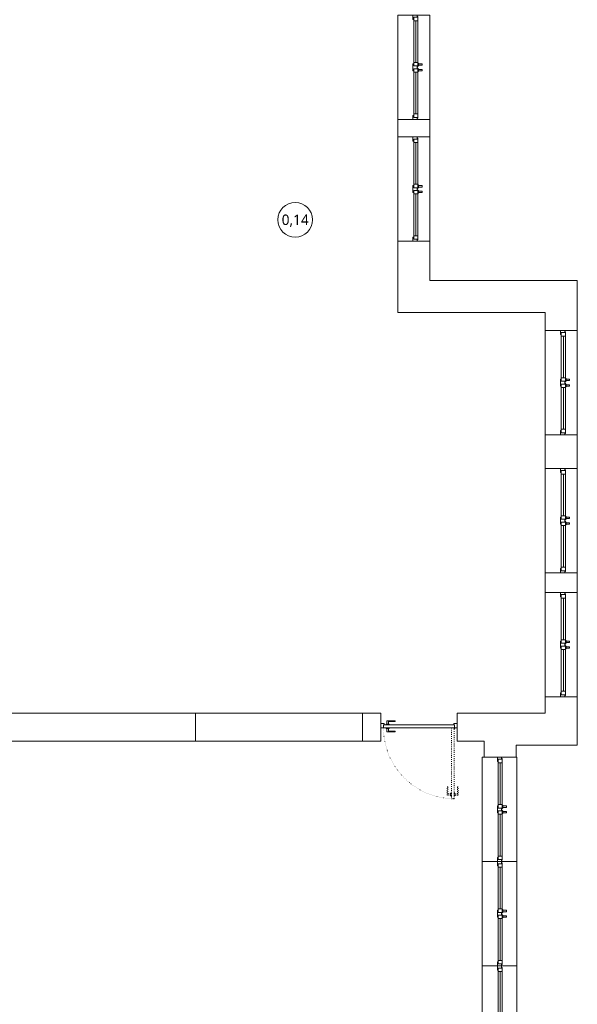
# Model space of a CAD drawing. Header units: millimetres. Extents: x 74561 to 128111, y -68197 to -28273.
# Tile 9 of 26: x 86329 to 87931, y -64573 to -61742. Entities that reach past the tile are written whole.
import ezdxf
from ezdxf.enums import TextEntityAlignment as Align

# ---------------------------------------------------------------- set-up
doc = ezdxf.new("R2010")
doc.units = ezdxf.units.MM
doc.linetypes.add('ACAD_ISO03W100', pattern=[30, 12, -18])
doc.linetypes.add('ACAD_ISO07W100', pattern=[3, 0, -3])
doc.layers.get('0').update_dxf_attribs({"color": 251, "lineweight": 9})
for name, color, linetype, lineweight in [('opis..KF', 251, 'Continuous', 9), ('stolarka_arch', 251, 'Continuous', 9), ('ściany ist..KF', 251, 'Continuous', 9)]:
    doc.layers.add(name, color=color, linetype=linetype, lineweight=lineweight)
doc.styles.add('ARCH', font='segoeuil.ttf')

# ---------------------------------------------------------------- blocks, each defined once
blk = doc.blocks.new('*U1052')
at = {"layer": 'stolarka_arch', "lineweight": 0}
blk.add_lwpolyline([(0, 0), (150, 0), (150, -50), (0, -50)], close=True, dxfattribs=at)
at = {"layer": 'stolarka_arch'}
for points in [[(0, -22), (6, -22), (6, -23), (3, -23), (3, -28), (0, -28)], [(3, -23), (8, -23), (8, -29), (2, -29), (2, -28), (3, -28)], [(8, -26), (68, -26), (68, -23), (8, -23)], [(8, -26), (68, -26), (68, -29), (8, -29)], [(73, -23), (68, -23), (68, -29), (74, -29), (74, -28), (73, -28)], [(70, -22), (80, -22), (80, -23), (77, -23), (77, -28), (73, -28), (73, -23), (70, -23)], [(77, -23), (82, -23), (82, -29), (76, -29), (76, -28), (77, -28)], [(142, -26), (82, -26), (82, -23), (142, -23)], [(142, -26), (82, -26), (82, -29), (142, -29)], [(147, -23), (142, -23), (142, -29), (148, -29), (148, -28), (147, -28)], [(150, -22), (144, -22), (144, -23), (147, -23), (147, -28), (150, -28)], [(73, -30), (69, -30), (69, -29), (73, -29)], [(72, -35), (70, -35), (70, -30), (72, -30)], [(81, -30), (77, -30), (77, -29), (81, -29)], [(80, -35), (78, -35), (78, -30), (80, -30)]]:
    blk.add_lwpolyline(points, close=True, dxfattribs=at)
blk = doc.blocks.new('*U1053')
at = {"layer": 'stolarka_arch', "lineweight": 0}
blk.add_lwpolyline([(0, 0), (150, 0), (150, -50), (0, -50)], close=True, dxfattribs=at)
at = {"layer": 'stolarka_arch'}
for points in [[(0, -22), (6, -22), (6, -23), (3, -23), (3, -28), (0, -28)], [(3, -23), (8, -23), (8, -29), (2, -29), (2, -28), (3, -28)], [(8, -26), (68, -26), (68, -23), (8, -23)], [(8, -26), (68, -26), (68, -29), (8, -29)], [(73, -23), (68, -23), (68, -29), (74, -29), (74, -28), (73, -28)], [(70, -22), (80, -22), (80, -23), (77, -23), (77, -28), (73, -28), (73, -23), (70, -23)], [(77, -23), (82, -23), (82, -29), (76, -29), (76, -28), (77, -28)], [(142, -26), (82, -26), (82, -23), (142, -23)], [(142, -26), (82, -26), (82, -29), (142, -29)], [(147, -23), (142, -23), (142, -29), (148, -29), (148, -28), (147, -28)], [(150, -22), (144, -22), (144, -23), (147, -23), (147, -28), (150, -28)], [(73, -30), (69, -30), (69, -29), (73, -29)], [(72, -35), (70, -35), (70, -30), (72, -30)], [(81, -30), (77, -30), (77, -29), (81, -29)], [(80, -35), (78, -35), (78, -30), (80, -30)]]:
    blk.add_lwpolyline(points, close=True, dxfattribs=at)
blk = doc.blocks.new('*U1048')
at = {"layer": 'stolarka_arch', "lineweight": 0}
blk.add_lwpolyline([(0, 0), (138.4, 0), (138.4, -50), (0, -50)], close=True, dxfattribs=at)
at = {"layer": 'stolarka_arch'}
for points in [[(0, -22), (6, -22), (6, -23), (3, -23), (3, -28), (0, -28)], [(3, -23), (8, -23), (8, -29), (2, -29), (2, -28), (3, -28)], [(8, -26), (68, -26), (68, -23), (8, -23)], [(8, -26), (68, -26), (68, -29), (8, -29)], [(73, -23), (68, -23), (68, -29), (74, -29), (74, -28), (73, -28)], [(70, -22), (80, -22), (80, -23), (77, -23), (77, -28), (73, -28), (73, -23), (70, -23)], [(77, -23), (82, -23), (82, -29), (76, -29), (76, -28), (77, -28)], [(130.4, -26), (82, -26), (82, -23), (130.4, -23)], [(130.4, -26), (82, -26), (82, -29), (130.4, -29)], [(135.4, -23), (130.4, -23), (130.4, -29), (136.4, -29), (136.4, -28), (135.4, -28)], [(138.4, -22), (132.4, -22), (132.4, -23), (135.4, -23), (135.4, -28), (138.4, -28)], [(73, -30), (69, -30), (69, -29), (73, -29)], [(72, -35), (70, -35), (70, -30), (72, -30)], [(81, -30), (77, -30), (77, -29), (81, -29)], [(80, -35), (78, -35), (78, -30), (80, -30)]]:
    blk.add_lwpolyline(points, close=True, dxfattribs=at)
blk = doc.blocks.new('*U1055')
at = {"layer": 'stolarka_arch', "lineweight": 0}
blk.add_lwpolyline([(0, 0), (150, 0), (150, -46), (0, -46)], close=True, dxfattribs=at)
at = {"layer": 'stolarka_arch'}
for points in [[(0, -22), (6, -22), (6, -23), (3, -23), (3, -28), (0, -28)], [(3, -23), (8, -23), (8, -29), (2, -29), (2, -28), (3, -28)], [(8, -26), (68, -26), (68, -23), (8, -23)], [(8, -26), (68, -26), (68, -29), (8, -29)], [(73, -23), (68, -23), (68, -29), (74, -29), (74, -28), (73, -28)], [(70, -22), (80, -22), (80, -23), (77, -23), (77, -28), (73, -28), (73, -23), (70, -23)], [(77, -23), (82, -23), (82, -29), (76, -29), (76, -28), (77, -28)], [(142, -26), (82, -26), (82, -23), (142, -23)], [(142, -26), (82, -26), (82, -29), (142, -29)], [(147, -23), (142, -23), (142, -29), (148, -29), (148, -28), (147, -28)], [(150, -22), (144, -22), (144, -23), (147, -23), (147, -28), (150, -28)], [(73, -30), (69, -30), (69, -29), (73, -29)], [(72, -35), (70, -35), (70, -30), (72, -30)], [(81, -30), (77, -30), (77, -29), (81, -29)], [(80, -35), (78, -35), (78, -30), (80, -30)]]:
    blk.add_lwpolyline(points, close=True, dxfattribs=at)
blk = doc.blocks.new('*U1056')
at = {"layer": 'stolarka_arch', "lineweight": 0}
blk.add_lwpolyline([(0, 0), (150, 0), (150, -46), (0, -46)], close=True, dxfattribs=at)
at = {"layer": 'stolarka_arch'}
for points in [[(0, -22), (6, -22), (6, -23), (3, -23), (3, -28), (0, -28)], [(3, -23), (8, -23), (8, -29), (2, -29), (2, -28), (3, -28)], [(8, -26), (68, -26), (68, -23), (8, -23)], [(8, -26), (68, -26), (68, -29), (8, -29)], [(73, -23), (68, -23), (68, -29), (74, -29), (74, -28), (73, -28)], [(70, -22), (80, -22), (80, -23), (77, -23), (77, -28), (73, -28), (73, -23), (70, -23)], [(77, -23), (82, -23), (82, -29), (76, -29), (76, -28), (77, -28)], [(142, -26), (82, -26), (82, -23), (142, -23)], [(142, -26), (82, -26), (82, -29), (142, -29)], [(147, -23), (142, -23), (142, -29), (148, -29), (148, -28), (147, -28)], [(150, -22), (144, -22), (144, -23), (147, -23), (147, -28), (150, -28)], [(73, -30), (69, -30), (69, -29), (73, -29)], [(72, -35), (70, -35), (70, -30), (72, -30)], [(81, -30), (77, -30), (77, -29), (81, -29)], [(80, -35), (78, -35), (78, -30), (80, -30)]]:
    blk.add_lwpolyline(points, close=True, dxfattribs=at)
blk = doc.blocks.new('*U1066')
at = {"layer": 'stolarka_arch', "lineweight": 0}
blk.add_lwpolyline([(0, 0), (150, 0), (150, -46), (0, -46)], close=True, dxfattribs=at)
at = {"layer": 'stolarka_arch'}
for points in [[(0, -22), (6, -22), (6, -23), (3, -23), (3, -28), (0, -28)], [(3, -23), (8, -23), (8, -29), (2, -29), (2, -28), (3, -28)], [(8, -26), (68, -26), (68, -23), (8, -23)], [(8, -26), (68, -26), (68, -29), (8, -29)], [(73, -23), (68, -23), (68, -29), (74, -29), (74, -28), (73, -28)], [(70, -22), (80, -22), (80, -23), (77, -23), (77, -28), (73, -28), (73, -23), (70, -23)], [(77, -23), (82, -23), (82, -29), (76, -29), (76, -28), (77, -28)], [(142, -26), (82, -26), (82, -23), (142, -23)], [(142, -26), (82, -26), (82, -29), (142, -29)], [(147, -23), (142, -23), (142, -29), (148, -29), (148, -28), (147, -28)], [(150, -22), (144, -22), (144, -23), (147, -23), (147, -28), (150, -28)], [(73, -30), (69, -30), (69, -29), (73, -29)], [(72, -35), (70, -35), (70, -30), (72, -30)], [(81, -30), (77, -30), (77, -29), (81, -29)], [(80, -35), (78, -35), (78, -30), (80, -30)]]:
    blk.add_lwpolyline(points, close=True, dxfattribs=at)
blk = doc.blocks.new('*U1067')
at = {"layer": 'stolarka_arch', "lineweight": 0}
blk.add_lwpolyline([(0, 0), (150, 0), (150, -46), (0, -46)], close=True, dxfattribs=at)
at = {"layer": 'stolarka_arch'}
for points in [[(0, -22), (6, -22), (6, -23), (3, -23), (3, -28), (0, -28)], [(3, -23), (8, -23), (8, -29), (2, -29), (2, -28), (3, -28)], [(8, -26), (68, -26), (68, -23), (8, -23)], [(8, -26), (68, -26), (68, -29), (8, -29)], [(73, -23), (68, -23), (68, -29), (74, -29), (74, -28), (73, -28)], [(70, -22), (80, -22), (80, -23), (77, -23), (77, -28), (73, -28), (73, -23), (70, -23)], [(77, -23), (82, -23), (82, -29), (76, -29), (76, -28), (77, -28)], [(142, -26), (82, -26), (82, -23), (142, -23)], [(142, -26), (82, -26), (82, -29), (142, -29)], [(147, -23), (142, -23), (142, -29), (148, -29), (148, -28), (147, -28)], [(150, -22), (144, -22), (144, -23), (147, -23), (147, -28), (150, -28)], [(73, -30), (69, -30), (69, -29), (73, -29)], [(72, -35), (70, -35), (70, -30), (72, -30)], [(81, -30), (77, -30), (77, -29), (81, -29)], [(80, -35), (78, -35), (78, -30), (80, -30)]]:
    blk.add_lwpolyline(points, close=True, dxfattribs=at)
blk = doc.blocks.new('*U1068')
at = {"layer": 'stolarka_arch', "lineweight": 0}
blk.add_lwpolyline([(0, 0), (150, 0), (150, -46), (0, -46)], close=True, dxfattribs=at)
at = {"layer": 'stolarka_arch'}
for points in [[(0, -22), (6, -22), (6, -23), (3, -23), (3, -28), (0, -28)], [(3, -23), (8, -23), (8, -29), (2, -29), (2, -28), (3, -28)], [(8, -26), (68, -26), (68, -23), (8, -23)], [(8, -26), (68, -26), (68, -29), (8, -29)], [(73, -23), (68, -23), (68, -29), (74, -29), (74, -28), (73, -28)], [(70, -22), (80, -22), (80, -23), (77, -23), (77, -28), (73, -28), (73, -23), (70, -23)], [(77, -23), (82, -23), (82, -29), (76, -29), (76, -28), (77, -28)], [(142, -26), (82, -26), (82, -23), (142, -23)], [(142, -26), (82, -26), (82, -29), (142, -29)], [(147, -23), (142, -23), (142, -29), (148, -29), (148, -28), (147, -28)], [(150, -22), (144, -22), (144, -23), (147, -23), (147, -28), (150, -28)], [(73, -30), (69, -30), (69, -29), (73, -29)], [(72, -35), (70, -35), (70, -30), (72, -30)], [(81, -30), (77, -30), (77, -29), (81, -29)], [(80, -35), (78, -35), (78, -30), (80, -30)]]:
    blk.add_lwpolyline(points, close=True, dxfattribs=at)
blk = doc.blocks.new('*U667')
at = {"layer": 'stolarka_arch', "linetype": 'ACAD_ISO03W100', "lineweight": 0, "ltscale": 0.1}
for points in [[(4.5, 102), (4.5, 0), (8.5, 0), (8.5, 102)], [(3.5, 97), (-1.5, 97), (-1.5, 85), (-0.5, 85), (-0.5, 95), (3.5, 95)], [(3.5, 98), (3.5, 94), (4.5, 94), (4.5, 98)], [(9.5, 98), (9.5, 94), (8.5, 94), (8.5, 98)], [(9.5, 97), (14.5, 97), (14.5, 85), (13.5, 85), (13.5, 95), (9.5, 95)]]:
    blk.add_lwpolyline(points, close=True, dxfattribs=at)
at = {"layer": 'stolarka_arch'}
for points in [[(5, -4), (5, -6), (0, -6), (0, 0), (4, 0), (4, -4), (5, -4)], [(106, 0), (4, 0), (4, -4), (106, -4)], [(101, 1), (101, 6), (89, 6), (89, 5), (99, 5), (99, 1)], [(102, 1), (98, 1), (98, 0), (102, 0)], [(105, -4), (105, -6), (110, -6), (110, 0), (106, 0), (106, -4), (105, -4)], [(101, -5), (101, -10), (89, -10), (89, -9), (99, -9), (99, -5)], [(102, -5), (98, -5), (98, -4), (102, -4)]]:
    blk.add_lwpolyline(points, close=True, dxfattribs=at)
blk.add_circle((4, 0.5), 0.5, dxfattribs=at)
at = {"layer": 'stolarka_arch', "linetype": 'ACAD_ISO07W100', "lineweight": 0, "ltscale": 0.5}
blk.add_arc((4, 0), 102, 0, 89.6506, dxfattribs=at)
blk = doc.blocks.new('nr pom')
at = {"layer": 'opis..KF', "lineweight": 20}
blk.add_circle((0, 0), 25, dxfattribs=at)
at = {"layer": 'opis..KF', "style": 'ARCH'}
blk.add_attdef('00', text='', height=15, dxfattribs=at).set_placement((0, 0), align=Align.MIDDLE_CENTER)

msp = doc.modelspace()

# ---------------------------------------------------------------- linework, layer by layer
msp.add_lwpolyline([(86834.1, -63816), (87314.1, -63816), (87314.1, -63736), (86834.1, -63736)], close=True)
at = {"layer": 'ściany ist..KF', "linetype": 'ByBlock'}
for points in [[(87415.1, -62079.1), (87507.1, -62079.1), (87507.1, -62029.1), (87415.1, -62029.1)], [(87415.1, -62584), (87839.1, -62584), (87839.1, -62635.4), (87931.1, -62635.4), (87931.1, -62492), (87507.1, -62492), (87507.1, -62379.1), (87415.1, -62379.1)], [(87839.1, -63032.1), (87931.1, -63032.1), (87931.1, -62935.4), (87839.1, -62935.4)], [(87839.1, -63388.8), (87931.1, -63388.8), (87931.1, -63332.1), (87839.1, -63332.1)]]:
    msp.add_lwpolyline(points, close=True, dxfattribs=at)
for points in [[(87366.3, -63816), (87366.3, -63736), (86275.1, -63736), (86275.1, -62539), (86215.1, -62539), (86215.1, -63816), (87366.3, -63816)], [(87586.3, -63816), (87586.3, -63736), (87839.1, -63736), (87839.1, -63688.8), (87931.1, -63688.8), (87931.1, -63828), (87755.1, -63828), (87755.1, -63862.3), (87663.1, -63862.3), (87663.1, -63816), (87586.3, -63816)]]:
    msp.add_lwpolyline(points, dxfattribs=at)

# ---------------------------------------------------------------- block references
at = {"layer": 'opis..KF', "color": 30, "xscale": 2, "yscale": 2, "zscale": 2}
msp.add_blockref('nr pom', (87120.7, -62317.2), dxfattribs=at).add_auto_attribs({'00': '0,14'})
at = {"layer": 'stolarka_arch', "xscale": -2, "yscale": 2, "zscale": 2, "rotation": 89.99999999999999}
for name, p in [('*U1055', (87415.1, -61729.1)), ('*U1056', (87415.1, -62079.1)), ('*U1066', (87839.1, -62635.4)), ('*U1067', (87839.1, -63032.1)), ('*U1068', (87839.1, -63388.8))]:
    msp.add_blockref(name, p, dxfattribs=at)
at = {"layer": 'stolarka_arch', "color": 5, "yscale": 2, "zscale": 2}
for name, p, xscale, rotation in [('*U667', (87586.3, -63777.4), 2, 180), ('*U1052', (87657.4, -63862.3), -2, 89.99999457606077), ('*U1053', (87657.4, -64162.3), -2, 89.99999457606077), ('*U1048', (87657.4, -64462.3), -2, 89.99999457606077)]:
    msp.add_blockref(name, p, dxfattribs=dict(at, xscale=xscale, rotation=rotation))

doc.saveas('drawing.dxf')
